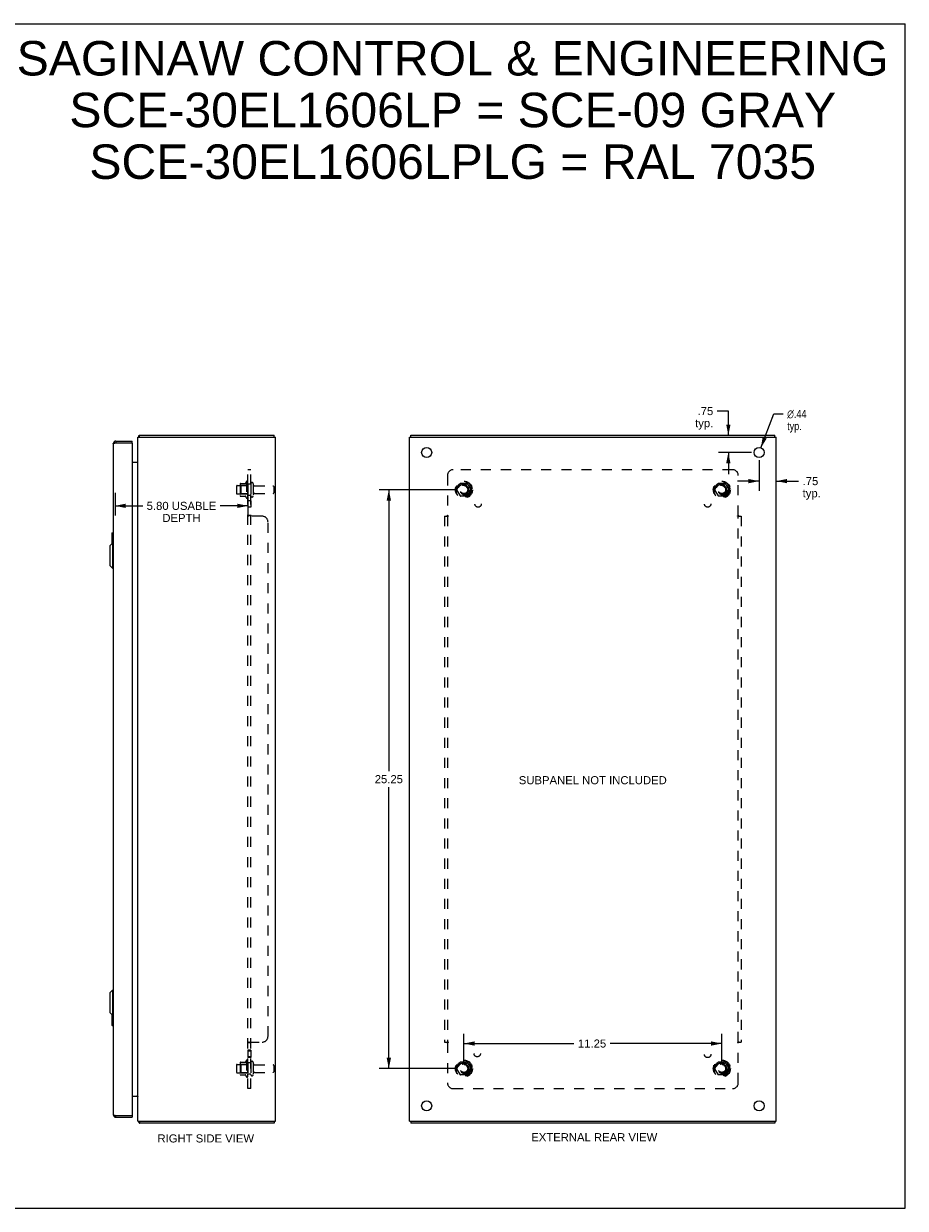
# Model space of a CAD drawing. Header units: inches. Extents: x 0 to 79.9, y 0 to 51.7.
# Tile 4 of 4: x 41.4 to 79.9, y 0 to 51.7. Entities that reach past the tile are written whole.
import ezdxf

# ---------------------------------------------------------------- set-up
doc = ezdxf.new("R2010")
doc.units = ezdxf.units.IN
doc.header["$LTSCALE"] = 4.392617
doc.header["$MEASUREMENT"] = 0
doc.linetypes.add('HIDDEN', pattern=[0.2, 0.1, -0.1])
doc.layers.get('0').update_dxf_attribs({"linetype": 'CONTINUOUS'})
for name, color, linetype in [('02___PRT_ALL_AXES', 7, 'CONTINUOUS'), ('BENT-SUB-4CORNER-STUDS', 7, 'CONTINUOUS'), ('DEFAULT_2', 8, 'HIDDEN'), ('DIMENSIONS', 7, 'CONTINUOUS')]:
    doc.layers.add(name, color=color, linetype=linetype)
doc.styles.get("Standard").update_dxf_attribs({"font": 'arial.ttf'})
doc.styles.add('TEXTSTYLE_1', font='gdt', dxfattribs={"width": 0.8})
doc.dimstyles.new('DIMSTYLE_1', dxfattribs={"dimtxt": 0.352349, "dimasz": 0.469799, "dimexe": 0.09, "dimexo": 0.07, "dimgap": 0.0375, "dimtad": 0, "dimtih": 1, "dimtoh": 1, "dimzin": 4, "dimdsep": 46, "dimtxsty": 'Standard', "dimblk": '_FILLED', "dimblk1": '_FILLED', "dimblk2": '_FILLED', "dimcen": 0.09, "dimazin": 1, "dimtfac": 1, "dimtofl": 0, "dimtmove": 0, "dimatfit": 3, "dimldrblk": '_FILLED', "dimfxl": 1, "dimtolj": 1, "dimtzin": 4, "dimarcsym": 0})
doc.dimstyles.new('DIMSTYLE_2', dxfattribs={"dimtxt": 0.352349, "dimasz": 0.469799, "dimexe": 0.09, "dimexo": 0.07, "dimgap": 0.09, "dimtad": 0, "dimtih": 1, "dimtoh": 1, "dimzin": 4, "dimdsep": 46, "dimtxsty": 'Standard', "dimblk": '_FILLED', "dimblk1": '_FILLED', "dimblk2": '_FILLED', "dimcen": 0.09, "dimazin": 1, "dimtfac": 1, "dimtofl": 0, "dimtmove": 0, "dimatfit": 1, "dimldrblk": '_FILLED', "dimfxl": 1, "dimtolj": 1, "dimtzin": 4, "dimarcsym": 0})

# ---------------------------------------------------------------- blocks, each defined once
blk = doc.blocks.new('_FILLED')
at = {"color": 0, "linetype": 'ByBlock'}
blk.add_solid([(0, 0), (-1, 0.2), (-1, -0.2)], dxfattribs=at)
blk = doc.blocks.new('*D6')
at = {"layer": 'DIMENSIONS', "color": 2, "linetype": 'Continuous'}
for p, q in [((45.396, 31.215), (45.396, 30.221)), ((51.194, 31.047), (51.194, 30.221)), ((45.396, 30.644), (46.603, 30.644)), ((51.194, 30.644), (49.987, 30.644))]:
    blk.add_line(p, q, dxfattribs=at)
at = {"layer": 'DIMENSIONS', "color": 2, "linetype": 'Continuous', "xscale": 0.4697986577, "yscale": 0.4697986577, "zscale": 0.4697986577, "rotation": 180}
blk.add_blockref('_FILLED', (45.396, 30.644), dxfattribs=at)
at = {"layer": 'DIMENSIONS', "color": 2, "linetype": 'Continuous', "xscale": 0.4697986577, "yscale": 0.4697986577, "zscale": 0.4697986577}
blk.add_blockref('_FILLED', (51.194, 30.644), dxfattribs=at)
at = {"layer": 'DIMENSIONS', "color": 2, "linetype": 'Continuous', "insert": (48.295, 30.82), "char_height": 0.35235, "width": 3.0323, "attachment_point": 2, "line_spacing_factor": 0.9}
blk.add_mtext('5.80 USABLE\\PDEPTH', dxfattribs=at)
blk = doc.blocks.new('*D13')
at = {"layer": 'DIMENSIONS', "color": 2, "linetype": 'Continuous'}
for p, q in [((72.147, 34.78), (71.666, 34.78)), ((72.147, 33.721), (72.147, 34.78)), ((73.16, 32.971), (71.724, 32.971)), ((72.147, 32.971), (72.147, 32.032))]:
    blk.add_line(p, q, dxfattribs=at)
at = {"layer": 'DIMENSIONS', "color": 2, "linetype": 'Continuous', "xscale": 0.4697986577, "yscale": 0.4697986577, "zscale": 0.4697986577}
for p, rotation in [((72.147, 33.721), 270), ((72.147, 32.971), 90)]:
    blk.add_blockref('_FILLED', p, dxfattribs=dict(at, rotation=rotation))
at = {"layer": 'DIMENSIONS', "color": 2, "linetype": 'Continuous', "insert": (71.49, 34.956), "char_height": 0.3523, "width": 0.79246, "attachment_point": 3, "line_spacing_factor": 0.9}
blk.add_mtext('.75\\Ptyp.', dxfattribs=at)
blk = doc.blocks.new('*D14')
at = {"layer": 'DIMENSIONS', "color": 2, "linetype": 'Continuous'}
for p, q in [((73.489, 32.643), (73.489, 31.3)), ((73.489, 31.723), (72.549, 31.723)), ((74.239, 31.723), (75.212, 31.723))]:
    blk.add_line(p, q, dxfattribs=at)
at = {"layer": 'DIMENSIONS', "color": 2, "linetype": 'Continuous', "xscale": 0.4697986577, "yscale": 0.4697986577, "zscale": 0.4697986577}
blk.add_blockref('_FILLED', (73.489, 31.723), dxfattribs=at)
at = {"layer": 'DIMENSIONS', "color": 2, "linetype": 'Continuous', "xscale": 0.4697986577, "yscale": 0.4697986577, "zscale": 0.4697986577, "rotation": 180}
blk.add_blockref('_FILLED', (74.239, 31.723), dxfattribs=at)
at = {"layer": 'DIMENSIONS', "color": 2, "linetype": 'Continuous', "insert": (75.388, 31.899), "char_height": 0.3523, "width": 0.79246, "attachment_point": 1, "line_spacing_factor": 0.9}
blk.add_mtext('.75\\Ptyp.', dxfattribs=at)
blk = doc.blocks.new('*D15')
at = {"layer": 'DIMENSIONS', "color": 2, "linetype": 'Continuous'}
for p, q in [((73.567, 33.176), (74.127, 34.653)), ((74.127, 34.653), (74.538, 34.653))]:
    blk.add_line(p, q, dxfattribs=at)
at = {"layer": 'DIMENSIONS', "color": 2, "linetype": 'Continuous', "xscale": 0.4697986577, "yscale": 0.4697986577, "zscale": 0.4697986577, "rotation": 249.2345294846}
blk.add_blockref('_FILLED', (73.567, 33.176), dxfattribs=at)
at = {"layer": 'DIMENSIONS', "color": 2, "linetype": 'Continuous', "insert": (74.714, 34.829), "char_height": 0.35235, "width": 1.15354, "attachment_point": 1, "line_spacing_factor": 0.9, "style": 'TEXTSTYLE_1'}
blk.add_mtext('{\\fgdt;n}\\fArial;.44\\Ptyp.', dxfattribs=at)
blk = doc.blocks.new('*D16')
at = {"layer": 'BENT-SUB-4CORNER-STUDS', "color": 2, "linetype": 'Continuous'}
for p, q in [((60.285, 31.346), (56.916, 31.346)), ((57.339, 31.346), (57.339, 19.074)), ((57.339, 6.096), (57.339, 18.369)), ((60.285, 6.096), (56.916, 6.096))]:
    blk.add_line(p, q, dxfattribs=at)
at = {"layer": 'BENT-SUB-4CORNER-STUDS', "color": 2, "linetype": 'Continuous', "xscale": 0.4697986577, "yscale": 0.4697986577, "zscale": 0.4697986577}
for p, rotation in [((57.339, 31.346), 90), ((57.339, 6.096), 270)]:
    blk.add_blockref('_FILLED', p, dxfattribs=dict(at, rotation=rotation))
at = {"layer": 'BENT-SUB-4CORNER-STUDS', "color": 2, "linetype": 'Continuous', "insert": (57.339, 18.898), "char_height": 0.3523, "width": 1.23126, "attachment_point": 2, "line_spacing_factor": 0.9}
blk.add_mtext('25.25', dxfattribs=at)
blk = doc.blocks.new('*D17')
at = {"layer": 'BENT-SUB-4CORNER-STUDS', "color": 2, "linetype": 'Continuous'}
for p, q in [((60.614, 6.425), (60.614, 7.611)), ((71.864, 6.425), (71.864, 7.611)), ((60.614, 7.188), (65.412, 7.188)), ((71.864, 7.188), (66.996, 7.188))]:
    blk.add_line(p, q, dxfattribs=at)
at = {"layer": 'BENT-SUB-4CORNER-STUDS', "color": 2, "linetype": 'Continuous', "xscale": 0.4697986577, "yscale": 0.4697986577, "zscale": 0.4697986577, "rotation": 180}
blk.add_blockref('_FILLED', (60.614, 7.188), dxfattribs=at)
at = {"layer": 'BENT-SUB-4CORNER-STUDS', "color": 2, "linetype": 'Continuous', "xscale": 0.4697986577, "yscale": 0.4697986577, "zscale": 0.4697986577}
blk.add_blockref('_FILLED', (71.864, 7.188), dxfattribs=at)
at = {"layer": 'BENT-SUB-4CORNER-STUDS', "color": 2, "linetype": 'Continuous', "insert": (66.204, 7.364), "char_height": 0.3523, "width": 1.23126, "attachment_point": 2, "line_spacing_factor": 0.9}
blk.add_mtext('11.25', dxfattribs=at)

msp = doc.modelspace()

# ---------------------------------------------------------------- linework, layer by layer
at = {"color": 7, "linetype": 'Continuous'}
for p, q in [((0, 51.678), (79.866, 51.678)), ((79.866, 0), (79.866, 51.678)), ((46.432, 33.691), (46.457, 33.663)), ((46.457, 33.646), (46.457, 33.721)), ((52.331, 33.646), (52.331, 33.721)), ((58.302, 33.646), (58.302, 33.721)), ((74.176, 33.646), (74.176, 33.721)), ((45.438, 33.471), (45.438, 33.396)), ((46.146, 33.396), (46.131, 33.396)), ((46.146, 33.396), (46.146, 33.471)), ((45.276, 29.471), (45.321, 29.471)), ((45.163, 28.904), (45.282, 29.023)), ((45.261, 29.456), (45.261, 29.002)), ((45.282, 29.023), (45.282, 27.92)), ((45.282, 29.023), (45.321, 29.023)), ((45.308, 29.371), (45.308, 29.023)), ((45.163, 28.904), (45.163, 28.038)), ((45.163, 28.038), (45.282, 27.92)), ((45.282, 27.92), (45.321, 27.92)), ((45.163, 9.404), (45.282, 9.523)), ((45.163, 9.404), (45.163, 8.538)), ((45.282, 9.523), (45.321, 9.523)), ((45.282, 9.523), (45.282, 8.42)), ((45.163, 8.538), (45.282, 8.42)), ((45.261, 8.441), (45.261, 7.986)), ((45.282, 8.42), (45.321, 8.42)), ((45.308, 8.42), (45.308, 8.071)), ((45.276, 7.971), (45.321, 7.971)), ((45.438, 3.971), (45.438, 4.046)), ((46.131, 4.046), (46.146, 4.046)), ((46.146, 4.046), (46.146, 3.971)), ((46.432, 3.752), (46.457, 3.78)), ((46.457, 3.796), (46.457, 3.721)), ((52.331, 3.796), (52.331, 3.721)), ((58.302, 3.796), (58.302, 3.721)), ((74.176, 3.796), (74.176, 3.721)), ((0, 0), (79.866, 0))]:
    msp.add_line(p, q, dxfattribs=at)
at = {"color": 3, "linetype": 'Continuous'}
for p, q in [((46.394, 3.796), (46.394, 33.646)), ((46.394, 33.646), (52.394, 33.646)), ((46.457, 33.721), (52.331, 33.721)), ((52.394, 3.796), (52.394, 33.646)), ((58.239, 3.796), (58.239, 33.646)), ((58.239, 33.646), (74.239, 33.646)), ((58.302, 33.721), (74.176, 33.721)), ((74.239, 3.796), (74.239, 33.646)), ((45.321, 33.354), (45.321, 4.088)), ((45.383, 33.383), (45.388, 33.385)), ((45.388, 33.385), (45.393, 33.386)), ((45.393, 33.386), (45.398, 33.387)), ((45.398, 33.387), (45.404, 33.388)), ((45.404, 33.388), (45.409, 33.39)), ((45.409, 33.39), (45.415, 33.391)), ((45.415, 33.391), (45.42, 33.392)), ((45.42, 33.392), (45.438, 33.396)), ((45.438, 33.471), (46.146, 33.471)), ((45.438, 33.396), (46.131, 33.396)), ((46.146, 33.381), (46.146, 4.061)), ((46.146, 32.546), (46.387, 32.546)), ((46.146, 4.896), (46.387, 4.896)), ((45.388, 4.058), (45.393, 4.057)), ((45.393, 4.057), (45.398, 4.056)), ((45.398, 4.056), (45.404, 4.054)), ((45.404, 4.054), (45.409, 4.053)), ((45.409, 4.053), (45.418, 4.051)), ((45.418, 4.051), (45.438, 4.046)), ((45.438, 4.046), (46.131, 4.046)), ((45.438, 3.971), (46.146, 3.971)), ((46.394, 3.796), (52.394, 3.796)), ((52.331, 3.721), (46.457, 3.721)), ((58.239, 3.796), (74.239, 3.796)), ((74.176, 3.721), (58.302, 3.721))]:
    msp.add_line(p, q, dxfattribs=at)
for points in [[(46.432, 33.691), (46.433, 33.692), (46.434, 33.693), (46.435, 33.695), (46.437, 33.696), (46.438, 33.698), (46.439, 33.7), (46.44, 33.702), (46.441, 33.704)], [(46.441, 33.704), (46.443, 33.708), (46.444, 33.71), (46.445, 33.711), (46.446, 33.713), (46.447, 33.715), (46.448, 33.716), (46.449, 33.717), (46.45, 33.718), (46.451, 33.719), (46.453, 33.72), (46.454, 33.721), (46.455, 33.721), (46.455, 33.721), (46.456, 33.721), (46.457, 33.721)], [(45.321, 33.354), (45.321, 33.355), (45.321, 33.356), (45.321, 33.356), (45.321, 33.357), (45.322, 33.358), (45.322, 33.358), (45.323, 33.359), (45.323, 33.36), (45.324, 33.36), (45.324, 33.361), (45.325, 33.362), (45.326, 33.362), (45.327, 33.363), (45.328, 33.364), (45.329, 33.364), (45.33, 33.365), (45.331, 33.366), (45.332, 33.366), (45.333, 33.367), (45.335, 33.367), (45.336, 33.368), (45.338, 33.369), (45.339, 33.369), (45.341, 33.37), (45.342, 33.371), (45.344, 33.371), (45.346, 33.372), (45.347, 33.373), (45.349, 33.373), (45.351, 33.374), (45.353, 33.375), (45.355, 33.375), (45.357, 33.376), (45.359, 33.377), (45.361, 33.377), (45.364, 33.378), (45.366, 33.379), (45.368, 33.379), (45.371, 33.38), (45.373, 33.381), (45.375, 33.381), (45.378, 33.382), (45.38, 33.383), (45.383, 33.383)], [(46.387, 32.565), (46.387, 32.565), (46.387, 32.565), (46.387, 32.564), (46.387, 32.563), (46.387, 32.563), (46.387, 32.562), (46.387, 32.561), (46.388, 32.56), (46.388, 32.559), (46.389, 32.558), (46.389, 32.558)], [(46.387, 32.546), (46.387, 32.547), (46.387, 32.548), (46.387, 32.55), (46.387, 32.551), (46.387, 32.552), (46.387, 32.553), (46.388, 32.555), (46.388, 32.556), (46.389, 32.557), (46.39, 32.559), (46.391, 32.56), (46.391, 32.561), (46.392, 32.563), (46.393, 32.564)], [(46.393, 32.564), (46.393, 32.566), (46.394, 32.567), (46.394, 32.568), (46.394, 32.569)], [(46.387, 4.896), (46.387, 4.895), (46.387, 4.894), (46.387, 4.893), (46.387, 4.892), (46.387, 4.891), (46.387, 4.889), (46.388, 4.888), (46.388, 4.887), (46.389, 4.885), (46.39, 4.884), (46.391, 4.883), (46.391, 4.881), (46.392, 4.88), (46.393, 4.879)], [(46.387, 4.877), (46.387, 4.878), (46.387, 4.878), (46.387, 4.879), (46.387, 4.879), (46.387, 4.88), (46.387, 4.881), (46.387, 4.882), (46.388, 4.883), (46.388, 4.884), (46.389, 4.885), (46.389, 4.885)], [(46.393, 4.879), (46.393, 4.877), (46.394, 4.876), (46.394, 4.875), (46.394, 4.873)], [(45.321, 4.088), (45.321, 4.088), (45.321, 4.087), (45.321, 4.086), (45.321, 4.086), (45.322, 4.085), (45.322, 4.084), (45.323, 4.084), (45.323, 4.083), (45.324, 4.082), (45.324, 4.082), (45.325, 4.081), (45.326, 4.08), (45.327, 4.08), (45.328, 4.079), (45.329, 4.079), (45.33, 4.078), (45.331, 4.077), (45.332, 4.077), (45.333, 4.076), (45.335, 4.075), (45.336, 4.075), (45.338, 4.074), (45.339, 4.073), (45.341, 4.073), (45.342, 4.072), (45.344, 4.071), (45.346, 4.071), (45.347, 4.07), (45.349, 4.069), (45.351, 4.069), (45.353, 4.068), (45.355, 4.067), (45.357, 4.067), (45.359, 4.066), (45.361, 4.065), (45.364, 4.065), (45.366, 4.064), (45.368, 4.063), (45.371, 4.063), (45.373, 4.062), (45.375, 4.061), (45.378, 4.061), (45.38, 4.06), (45.383, 4.059), (45.388, 4.058)], [(46.432, 3.752), (46.433, 3.751), (46.434, 3.75), (46.435, 3.748), (46.437, 3.746), (46.438, 3.745), (46.439, 3.743), (46.44, 3.741), (46.441, 3.739), (46.443, 3.735)], [(46.443, 3.735), (46.444, 3.733), (46.445, 3.731), (46.446, 3.73), (46.447, 3.728), (46.448, 3.727), (46.449, 3.725), (46.45, 3.724), (46.451, 3.723), (46.453, 3.723), (46.454, 3.722), (46.455, 3.722), (46.455, 3.722), (46.456, 3.721), (46.457, 3.721)]]:
    msp.add_lwpolyline(points, dxfattribs=at)
at = {"color": 7, "linetype": 'Continuous'}
for points in [[(45.306, 29.408), (45.306, 29.402), (45.307, 29.396), (45.307, 29.39), (45.307, 29.384), (45.308, 29.378), (45.308, 29.371)], [(45.308, 8.071), (45.308, 8.065), (45.307, 8.059), (45.307, 8.053), (45.307, 8.047), (45.306, 8.041), (45.306, 8.035)]]:
    msp.add_lwpolyline(points, dxfattribs=at)
at = {"color": 3, "linetype": 'Continuous'}
for centre, radius, start, end in [((46.511, 33.604), 0.117, 132.5569, 158.9598), ((45.438, 33.354), 0.117, 90, 180), ((46.131, 33.381), 0.015, 0, 90), ((46.352, 32.588), 0.042, 270, 360), ((46.352, 4.854), 0.042, 0, 90), ((45.438, 4.088), 0.117, 180, 270), ((46.131, 4.061), 0.015, 270, 360), ((46.511, 3.838), 0.117, 201.0402, 227.4431)]:
    msp.add_arc(centre, radius, start, end, dxfattribs=at)
at = {"color": 7, "linetype": 'Continuous'}
for centre, radius, start, end in [((45.438, 33.354), 0.042, 90, 115.8351), ((45.276, 29.456), 0.015, 90, 180), ((45.306, 29.456), 0.015, 0, 90), ((45.276, 7.986), 0.015, 180, 270), ((45.306, 7.986), 0.015, 270, 360), ((45.438, 4.088), 0.042, 244.1649, 270)]:
    msp.add_arc(centre, radius, start, end, dxfattribs=at)
at = {"layer": '02___PRT_ALL_AXES', "color": 8, "linetype": 'HIDDEN'}
for p, q in [((50.724, 31.529), (51.319, 31.529)), ((51.124, 31.702), (51.124, 30.991)), ((51.194, 31.596), (51.194, 31.681)), ((51.194, 31.596), (51.194, 31.096)), ((51.319, 31.596), (51.194, 31.596)), ((51.319, 31.596), (51.319, 31.096)), ((50.724, 31.163), (51.319, 31.163)), ((51.194, 31.012), (51.194, 31.096)), ((51.319, 31.096), (51.194, 31.096)), ((51.487, 31.512), (52.289, 31.512)), ((51.487, 31.18), (52.289, 31.18)), ((51.194, 30.868), (51.194, 30.587)), ((51.319, 30.868), (51.194, 30.868)), ((51.319, 30.587), (51.194, 30.587)), ((51.319, 30.868), (51.319, 30.587)), ((51.319, 6.892), (51.194, 6.892)), ((51.194, 6.892), (51.194, 6.575)), ((51.319, 6.856), (51.194, 6.856)), ((51.319, 6.892), (51.319, 6.575)), ((50.724, 6.279), (51.319, 6.279)), ((51.124, 6.452), (51.124, 5.741)), ((51.319, 6.611), (51.194, 6.611)), ((51.319, 6.575), (51.194, 6.575)), ((51.194, 6.346), (51.194, 6.431)), ((51.319, 6.346), (51.194, 6.346)), ((51.194, 6.346), (51.194, 5.846)), ((51.319, 6.346), (51.319, 5.846)), ((51.487, 6.262), (52.289, 6.262)), ((50.724, 5.913), (51.319, 5.913)), ((51.319, 5.846), (51.194, 5.846)), ((51.194, 5.762), (51.194, 5.846)), ((51.487, 5.93), (52.289, 5.93))]:
    msp.add_line(p, q, dxfattribs=at)
at = {"layer": '02___PRT_ALL_AXES', "color": 3, "linetype": 'Continuous'}
for centre in [(58.989, 32.971), (73.489, 32.971), (58.989, 4.471), (73.489, 4.471)]:
    msp.add_circle(centre, 0.219, dxfattribs=at)
at = {"layer": '02___PRT_ALL_AXES', "color": 8, "linetype": 'HIDDEN'}
for centre, radius in [((60.614, 31.346), 0.372), ((60.614, 31.346), 0.356), ((60.614, 31.346), 0.25), ((60.614, 31.346), 0.183), ((71.864, 31.346), 0.372), ((71.864, 31.346), 0.356), ((71.864, 31.346), 0.25), ((71.864, 31.346), 0.183), ((61.233, 30.728), 0.141), ((71.245, 30.728), 0.141), ((61.194, 6.752), 0.141), ((71.245, 6.715), 0.141), ((60.614, 6.096), 0.372), ((60.614, 6.096), 0.356), ((60.614, 6.096), 0.25), ((60.614, 6.096), 0.183), ((71.864, 6.096), 0.372), ((71.864, 6.096), 0.356), ((71.864, 6.096), 0.25), ((71.864, 6.096), 0.183)]:
    msp.add_circle(centre, radius, dxfattribs=at)
for centre, radius, start, end in [((51.724, 31.346), 0.698, 149.3369, 156.0321), ((51.156, 31.681), 0.0384, 0, 145.5503), ((51.724, 31.346), 0.698, 203.9679, 210.6631), ((51.156, 31.012), 0.0384, 214.4497, 360), ((51.724, 6.096), 0.698, 149.3369, 156.0321), ((51.156, 6.431), 0.0384, 0, 145.5503), ((51.724, 6.096), 0.698, 203.9679, 210.6631), ((51.156, 5.762), 0.0384, 214.4497, 360)]:
    msp.add_arc(centre, radius, start, end, dxfattribs=at)
at = {"layer": 'DEFAULT_2', "color": 8, "linetype": 'HIDDEN'}
for p, q in [((51.194, 5.221), (51.194, 32.221)), ((51.319, 32.221), (51.194, 32.221)), ((51.319, 5.221), (51.319, 32.221)), ((72.333, 32.221), (60.145, 32.221)), ((50.858, 31.602), (50.858, 31.091)), ((50.878, 31.53), (50.858, 31.55)), ((50.868, 31.624), (51.096, 31.624)), ((50.878, 31.53), (50.878, 31.163)), ((51.174, 31.53), (50.878, 31.53)), ((51.174, 31.53), (51.194, 31.55)), ((51.174, 31.53), (51.174, 31.163)), ((51.425, 31.611), (51.425, 31.082)), ((59.895, 31.971), (59.895, 30.225)), ((60.451, 31.619), (60.296, 31.351)), ((60.768, 31.624), (60.46, 31.624)), ((60.932, 31.351), (60.777, 31.619)), ((71.701, 31.619), (71.546, 31.351)), ((72.018, 31.624), (71.71, 31.624)), ((72.182, 31.351), (72.027, 31.619)), ((72.583, 30.225), (72.583, 31.971)), ((50.694, 31.499), (50.694, 31.193)), ((50.878, 31.163), (50.858, 31.143)), ((50.868, 31.069), (51.096, 31.069)), ((51.174, 31.163), (50.878, 31.163)), ((51.174, 31.163), (51.194, 31.143)), ((52.319, 31.482), (52.319, 31.21)), ((60.296, 31.341), (60.451, 31.074)), ((60.768, 31.069), (60.46, 31.069)), ((60.777, 31.074), (60.932, 31.341)), ((71.546, 31.341), (71.701, 31.074)), ((72.018, 31.069), (71.71, 31.069)), ((72.027, 31.074), (72.182, 31.341)), ((51.319, 30.225), (51.194, 30.225)), ((51.819, 30.19), (51.248, 30.19)), ((59.77, 30.19), (59.77, 7.253)), ((59.77, 30.19), (59.936, 30.19)), ((59.893, 30.223), (59.895, 30.225)), ((59.895, 30.19), (59.895, 7.253)), ((72.542, 30.19), (72.708, 30.19)), ((72.583, 7.253), (72.583, 30.19)), ((72.601, 30.207), (72.596, 30.213)), ((72.708, 30.19), (72.708, 7.253)), ((52.069, 7.503), (52.069, 29.94)), ((51.248, 7.253), (51.819, 7.253)), ((51.342, 7.24), (51.341, 7.239)), ((51.343, 7.242), (51.343, 7.241)), ((59.77, 7.253), (59.936, 7.253)), ((72.542, 7.253), (72.708, 7.253)), ((51.194, 7.218), (51.194, 7.217)), ((51.319, 7.217), (51.194, 7.217)), ((51.32, 7.221), (51.319, 7.219)), ((51.319, 7.218), (51.319, 7.217)), ((59.895, 7.217), (59.895, 5.471)), ((72.585, 7.219), (72.583, 7.217)), ((72.583, 5.471), (72.583, 7.217)), ((50.694, 6.249), (50.694, 5.943)), ((50.858, 6.352), (50.858, 5.841)), ((50.878, 6.28), (50.858, 6.3)), ((50.868, 6.374), (51.096, 6.374)), ((51.174, 6.28), (50.878, 6.28)), ((50.878, 6.28), (50.878, 5.913)), ((51.174, 6.28), (51.194, 6.3)), ((51.174, 6.28), (51.174, 5.913)), ((51.425, 6.361), (51.425, 5.832)), ((52.319, 6.232), (52.319, 5.96)), ((60.451, 6.369), (60.296, 6.101)), ((60.768, 6.374), (60.46, 6.374)), ((60.932, 6.101), (60.777, 6.369)), ((71.701, 6.369), (71.546, 6.101)), ((72.018, 6.374), (71.71, 6.374)), ((72.182, 6.101), (72.027, 6.369)), ((50.878, 5.913), (50.858, 5.893)), ((50.868, 5.819), (51.096, 5.819)), ((51.174, 5.913), (50.878, 5.913)), ((51.174, 5.913), (51.194, 5.893)), ((60.296, 6.091), (60.451, 5.824)), ((60.768, 5.819), (60.46, 5.819)), ((60.777, 5.824), (60.932, 6.091)), ((71.546, 6.091), (71.701, 5.824)), ((72.018, 5.819), (71.71, 5.819)), ((72.027, 5.824), (72.182, 6.091)), ((51.319, 5.221), (51.194, 5.221)), ((60.145, 5.221), (72.333, 5.221))]:
    msp.add_line(p, q, dxfattribs=at)
for points in [[(51.194, 30.223), (51.194, 30.224), (51.194, 30.225)], [(51.21, 30.208), (51.208, 30.21), (51.205, 30.211), (51.203, 30.213), (51.201, 30.214), (51.199, 30.216), (51.197, 30.218), (51.196, 30.219), (51.195, 30.221), (51.194, 30.222), (51.194, 30.223), (51.194, 30.224), (51.194, 30.225)], [(51.213, 30.207), (51.21, 30.208), (51.208, 30.21), (51.205, 30.211), (51.203, 30.213), (51.201, 30.214)], [(51.222, 30.203), (51.219, 30.204), (51.216, 30.206), (51.213, 30.207)], [(51.248, 30.19), (51.246, 30.191), (51.244, 30.193), (51.242, 30.194), (51.24, 30.195), (51.237, 30.197), (51.235, 30.198), (51.232, 30.199), (51.228, 30.201), (51.222, 30.203)], [(51.248, 30.19), (51.246, 30.191), (51.244, 30.193), (51.242, 30.194), (51.24, 30.195), (51.237, 30.197), (51.235, 30.198), (51.232, 30.199), (51.228, 30.201)], [(51.319, 30.223), (51.319, 30.224), (51.319, 30.225)], [(51.329, 30.213), (51.327, 30.214), (51.326, 30.215), (51.324, 30.216), (51.323, 30.217), (51.322, 30.219), (51.321, 30.22), (51.32, 30.221), (51.32, 30.222), (51.319, 30.223), (51.319, 30.224), (51.319, 30.225)], [(51.332, 30.211), (51.329, 30.213), (51.327, 30.214), (51.326, 30.215), (51.324, 30.216), (51.323, 30.217), (51.322, 30.219), (51.321, 30.22)], [(51.341, 30.204), (51.339, 30.205), (51.338, 30.206), (51.337, 30.207), (51.335, 30.208), (51.334, 30.21), (51.332, 30.211)], [(51.344, 30.19), (51.345, 30.192), (51.345, 30.193), (51.345, 30.194), (51.345, 30.195), (51.345, 30.197), (51.344, 30.198), (51.344, 30.199), (51.343, 30.2), (51.343, 30.201), (51.342, 30.203), (51.341, 30.204), (51.339, 30.205), (51.338, 30.206), (51.337, 30.207), (51.335, 30.208), (51.334, 30.21)], [(51.344, 30.19), (51.345, 30.192), (51.345, 30.193), (51.345, 30.194), (51.345, 30.195)], [(59.857, 30.19), (59.858, 30.191), (59.86, 30.193), (59.862, 30.194), (59.864, 30.195), (59.865, 30.197), (59.867, 30.198), (59.868, 30.199), (59.87, 30.201), (59.871, 30.202), (59.873, 30.203), (59.874, 30.204), (59.875, 30.206), (59.877, 30.207), (59.882, 30.213)], [(59.882, 30.213), (59.884, 30.214), (59.885, 30.216), (59.887, 30.218), (59.889, 30.219), (59.89, 30.221), (59.892, 30.222), (59.893, 30.223)], [(59.91, 30.215), (59.908, 30.216), (59.906, 30.217), (59.904, 30.219), (59.903, 30.22), (59.901, 30.221), (59.899, 30.222), (59.898, 30.223), (59.896, 30.224), (59.895, 30.225)], [(59.936, 30.19), (59.936, 30.192), (59.935, 30.193), (59.934, 30.194), (59.934, 30.195), (59.933, 30.197), (59.932, 30.198), (59.931, 30.199), (59.93, 30.2), (59.929, 30.201), (59.928, 30.203), (59.927, 30.204), (59.925, 30.205), (59.924, 30.206), (59.923, 30.207), (59.921, 30.208), (59.919, 30.21), (59.918, 30.211), (59.916, 30.212), (59.914, 30.213), (59.91, 30.215)], [(72.542, 30.19), (72.542, 30.192), (72.543, 30.193), (72.544, 30.194), (72.544, 30.195), (72.545, 30.197), (72.546, 30.198), (72.547, 30.199), (72.548, 30.2), (72.549, 30.201), (72.55, 30.203), (72.551, 30.204), (72.553, 30.205), (72.554, 30.206), (72.555, 30.207), (72.557, 30.208), (72.559, 30.21), (72.56, 30.211), (72.562, 30.212), (72.564, 30.213)], [(72.564, 30.213), (72.568, 30.215), (72.57, 30.216), (72.572, 30.217), (72.574, 30.219), (72.575, 30.22), (72.577, 30.221), (72.579, 30.222), (72.58, 30.223), (72.582, 30.224), (72.583, 30.225)], [(72.596, 30.213), (72.594, 30.214), (72.593, 30.216), (72.591, 30.218), (72.589, 30.219), (72.588, 30.221), (72.586, 30.222), (72.585, 30.223), (72.583, 30.225)], [(72.621, 30.19), (72.62, 30.191), (72.618, 30.193), (72.616, 30.194), (72.615, 30.195), (72.613, 30.197), (72.611, 30.198), (72.61, 30.199), (72.608, 30.201), (72.607, 30.202), (72.605, 30.203), (72.604, 30.204), (72.603, 30.206), (72.601, 30.207)], [(51.213, 7.236), (51.21, 7.234), (51.208, 7.233), (51.205, 7.232), (51.203, 7.23), (51.201, 7.228), (51.199, 7.227), (51.197, 7.225), (51.196, 7.224), (51.195, 7.222), (51.194, 7.221), (51.194, 7.219), (51.194, 7.218), (51.194, 7.217)], [(51.228, 7.242), (51.222, 7.24), (51.219, 7.238), (51.216, 7.237), (51.213, 7.236)], [(51.248, 7.253), (51.246, 7.251), (51.244, 7.25), (51.242, 7.249), (51.24, 7.247), (51.237, 7.246), (51.235, 7.245), (51.232, 7.244), (51.228, 7.242)], [(51.235, 7.245), (51.232, 7.244), (51.228, 7.242)], [(51.248, 7.253), (51.246, 7.251), (51.244, 7.25), (51.242, 7.249), (51.24, 7.247), (51.237, 7.246)], [(51.344, 7.253), (51.345, 7.251), (51.345, 7.25), (51.345, 7.249), (51.345, 7.247), (51.345, 7.246), (51.344, 7.245), (51.344, 7.244), (51.343, 7.242), (51.343, 7.241), (51.342, 7.24), (51.341, 7.239), (51.339, 7.238), (51.338, 7.237), (51.337, 7.235), (51.335, 7.234), (51.334, 7.233), (51.332, 7.232), (51.329, 7.23)], [(51.339, 7.238), (51.338, 7.237), (51.337, 7.235), (51.335, 7.234), (51.334, 7.233)], [(51.344, 7.253), (51.345, 7.251), (51.345, 7.25), (51.345, 7.249)], [(51.345, 7.247), (51.345, 7.246), (51.344, 7.245)], [(59.857, 7.253), (59.858, 7.251), (59.86, 7.25), (59.862, 7.249), (59.864, 7.247), (59.865, 7.246), (59.867, 7.245), (59.868, 7.244), (59.87, 7.242), (59.871, 7.241), (59.873, 7.24), (59.874, 7.238), (59.875, 7.237), (59.877, 7.236)], [(59.877, 7.236), (59.881, 7.232), (59.884, 7.228)], [(59.936, 7.253), (59.936, 7.251), (59.935, 7.25), (59.934, 7.249), (59.934, 7.247), (59.933, 7.246), (59.932, 7.245), (59.931, 7.244), (59.93, 7.242), (59.929, 7.241), (59.928, 7.24), (59.927, 7.239), (59.925, 7.238), (59.924, 7.237), (59.923, 7.235), (59.921, 7.234), (59.919, 7.233), (59.918, 7.232), (59.916, 7.231), (59.914, 7.23)], [(72.542, 7.253), (72.542, 7.251), (72.543, 7.25), (72.544, 7.249), (72.544, 7.247), (72.545, 7.246), (72.546, 7.245), (72.547, 7.244), (72.548, 7.242), (72.549, 7.241), (72.55, 7.24), (72.551, 7.239), (72.553, 7.238), (72.554, 7.237), (72.555, 7.235), (72.557, 7.234), (72.559, 7.233), (72.56, 7.232), (72.562, 7.231), (72.564, 7.23), (72.568, 7.228)], [(72.621, 7.253), (72.62, 7.251), (72.618, 7.25), (72.616, 7.249), (72.615, 7.247), (72.613, 7.246), (72.611, 7.245), (72.61, 7.244), (72.608, 7.242), (72.607, 7.241), (72.605, 7.24), (72.604, 7.238), (72.603, 7.237), (72.601, 7.236), (72.596, 7.23)], [(51.21, 7.234), (51.208, 7.233), (51.205, 7.232)], [(51.329, 7.23), (51.327, 7.229), (51.326, 7.228), (51.324, 7.226), (51.323, 7.225), (51.322, 7.224), (51.321, 7.223), (51.32, 7.222), (51.32, 7.221), (51.319, 7.219), (51.319, 7.218), (51.319, 7.217)], [(51.329, 7.23), (51.327, 7.229), (51.326, 7.228), (51.324, 7.226)], [(59.884, 7.228), (59.885, 7.227), (59.887, 7.225), (59.889, 7.224), (59.89, 7.222), (59.892, 7.221), (59.893, 7.219), (59.895, 7.217)], [(59.914, 7.23), (59.91, 7.228), (59.908, 7.226), (59.906, 7.225), (59.904, 7.224), (59.903, 7.223), (59.901, 7.222), (59.899, 7.221), (59.898, 7.219), (59.896, 7.218), (59.895, 7.217)], [(72.568, 7.228), (72.57, 7.226), (72.572, 7.225), (72.574, 7.224), (72.575, 7.223), (72.577, 7.222), (72.579, 7.221), (72.58, 7.219), (72.582, 7.218), (72.583, 7.217)], [(72.596, 7.23), (72.594, 7.228), (72.593, 7.227), (72.591, 7.225), (72.589, 7.224), (72.588, 7.222), (72.586, 7.221), (72.585, 7.219)]]:
    msp.add_lwpolyline(points, dxfattribs=at)
for centre, radius in [((60.614, 31.346), 0.318), ((60.614, 31.346), 0.204), ((60.614, 31.346), 0.183), ((60.614, 31.346), 0.183), ((71.864, 31.346), 0.318), ((71.864, 31.346), 0.204), ((71.864, 31.346), 0.183), ((71.864, 31.346), 0.183), ((60.614, 31.346), 0.166), ((71.864, 31.346), 0.166), ((60.614, 6.096), 0.318), ((60.614, 6.096), 0.204), ((60.614, 6.096), 0.183), ((60.614, 6.096), 0.183), ((60.614, 6.096), 0.166), ((71.864, 6.096), 0.318), ((71.864, 6.096), 0.204), ((71.864, 6.096), 0.183), ((71.864, 6.096), 0.183), ((71.864, 6.096), 0.166)]:
    msp.add_circle(centre, radius, dxfattribs=at)
for centre, radius, start, end in [((60.145, 31.971), 0.25, 90, 180), ((72.333, 31.971), 0.25, 0, 90), ((50.724, 31.499), 0.03, 90, 180), ((50.868, 31.614), 0.01, 90, 174.8062), ((50.999, 31.602), 0.141, 174.7919, 180), ((51.077, 31.634), 0.01, 270, 336.0321), ((51.372, 31.611), 0.053, 0, 180), ((51.487, 31.575), 0.0625, 180, 270), ((60.46, 31.614), 0.01, 90.0124, 149.9892), ((60.768, 31.614), 0.01, 30.012, 89.9887), ((71.71, 31.614), 0.01, 90.0124, 149.9892), ((72.018, 31.614), 0.01, 30.012, 89.9887), ((50.724, 31.193), 0.03, 180, 270), ((50.999, 31.091), 0.141, 180, 185.2081), ((50.868, 31.079), 0.01, 185.1938, 270), ((51.077, 31.059), 0.01, 23.9679, 90), ((51.372, 31.082), 0.053, 180, 360), ((51.487, 31.118), 0.0625, 90, 180), ((52.289, 31.482), 0.03, 0, 90), ((52.289, 31.21), 0.03, 270, 360), ((60.305, 31.346), 0.01, 150.0127, 209.9883), ((60.46, 31.079), 0.01, 210.012, 269.9887), ((60.768, 31.079), 0.01, 270.0124, 329.9892), ((60.923, 31.346), 0.01, 330.0127, 29.9883), ((71.555, 31.346), 0.01, 150.0127, 209.9883), ((71.71, 31.079), 0.01, 210.012, 269.9887), ((72.018, 31.079), 0.01, 270.0124, 329.9892), ((72.173, 31.346), 0.01, 330.0127, 29.9883), ((51.819, 29.94), 0.25, 0, 90), ((51.819, 7.503), 0.25, 270, 360), ((50.724, 6.249), 0.03, 90, 180), ((50.868, 6.364), 0.01, 90, 174.8062), ((50.999, 6.352), 0.141, 174.7919, 180), ((51.077, 6.384), 0.01, 270, 336.0321), ((51.372, 6.361), 0.053, 0, 180), ((51.487, 6.325), 0.0625, 180, 270), ((52.289, 6.232), 0.03, 0, 90), ((60.46, 6.364), 0.01, 90.0124, 149.9892), ((60.768, 6.364), 0.01, 30.012, 89.9887), ((71.71, 6.364), 0.01, 90.0124, 149.9892), ((72.018, 6.364), 0.01, 30.012, 89.9887), ((50.724, 5.943), 0.03, 180, 270), ((50.999, 5.841), 0.141, 180, 185.2081), ((50.868, 5.829), 0.01, 185.1938, 270), ((51.077, 5.809), 0.01, 23.9679, 90), ((51.372, 5.832), 0.053, 180, 360), ((51.487, 5.868), 0.0625, 90, 180), ((52.289, 5.96), 0.03, 270, 360), ((60.305, 6.096), 0.01, 150.0127, 209.9883), ((60.46, 5.829), 0.01, 210.012, 269.9887), ((60.768, 5.829), 0.01, 270.0124, 329.9892), ((60.923, 6.096), 0.01, 330.0127, 29.9883), ((71.555, 6.096), 0.01, 150.0127, 209.9883), ((71.71, 5.829), 0.01, 210.012, 269.9887), ((72.018, 5.829), 0.01, 270.0124, 329.9892), ((72.173, 6.096), 0.01, 330.0127, 29.9883), ((60.145, 5.471), 0.25, 180, 270), ((72.333, 5.471), 0.25, 270, 360)]:
    msp.add_arc(centre, radius, start, end, dxfattribs=at)

# ---------------------------------------------------------------- texts
at = {"layer": 'DIMENSIONS', "color": 2, "linetype": 'Continuous', "attachment_point": 2, "line_spacing_factor": 0.9}
for s, insert, char_height, width in [('SAGINAW CONTROL & ENGINEERING\\PSCE-30EL1606LP = SCE-09 GRAY\\PSCE-30EL1606LPLG = RAL 7035', (60.125, 50.922), 1.50336, 37.96951), ('SUBPANEL NOT INCLUDED', (66.235, 18.852), 0.35235, 6.44314), ('RIGHT SIDE VIEW', (49.354, 3.225), 0.35235, 4.20199), ('EXTERNAL REAR VIEW', (66.299, 3.278), 0.35235, 5.48564)]:
    msp.add_mtext(s, dxfattribs=dict(at, insert=insert, char_height=char_height, width=width))

# ---------------------------------------------------------------- dimensions: what is measured, and where the dimension line sits
at = {"layer": 'BENT-SUB-4CORNER-STUDS', "color": 2, "linetype": 'Continuous'}
dim = msp.add_linear_dim(base=(57.339, 6.096), p1=(60.355, 31.346), p2=(60.355, 6.096), angle=270, dimstyle='DIMSTYLE_1', dxfattribs=at)
dim.commit()
dim.dimension.update_dxf_attribs({"geometry": '*D16', "text_midpoint": (57.336, 18.719), "dimtype": 160})
dim = msp.add_linear_dim(base=(71.864, 7.188), p1=(60.614, 6.355), p2=(71.864, 6.355), dimstyle='DIMSTYLE_1', dxfattribs=at)
dim.commit()
dim.dimension.update_dxf_attribs({"geometry": '*D17', "text_midpoint": (66.22, 7.186), "dimtype": 160})
at = {"layer": 'DIMENSIONS', "color": 2, "linetype": 'Continuous'}
for base, p1, p2, angle, text, picture, middle in [((72.147, 33.721), (73.23, 32.971), (74.096, 33.721), 90, '<>\\Ptyp.', '*D13', (71.094, 34.516)), ((73.489, 31.723), (74.239, 33.646), (73.489, 32.713), 180, '<>\\Ptyp.', '*D14', (75.784, 31.459)), ((45.396, 30.644), (51.194, 30.151), (45.396, 31.285), 180, '<> USABLE\\PDEPTH', '*D6', (48.295, 30.379))]:
    dim = msp.add_linear_dim(base=base, p1=p1, p2=p2, angle=angle, text=text, dimstyle='DIMSTYLE_1', dxfattribs=at)
    dim.commit()
    dim.dimension.update_dxf_attribs({"geometry": picture, "text_midpoint": middle, "dimtype": 160})
dim = msp.add_diameter_dim_2p(p1=(73.567, 33.176), p2=(73.411, 32.767), text='%%c<>\\Ptyp.', dimstyle='DIMSTYLE_2', override={"dimpost": '<>'}, dxfattribs=at)
dim.commit()
dim.dimension.update_dxf_attribs({"geometry": '*D15', "text_midpoint": (75.291, 34.389), "dimtype": 163})

doc.saveas('drawing.dxf')
